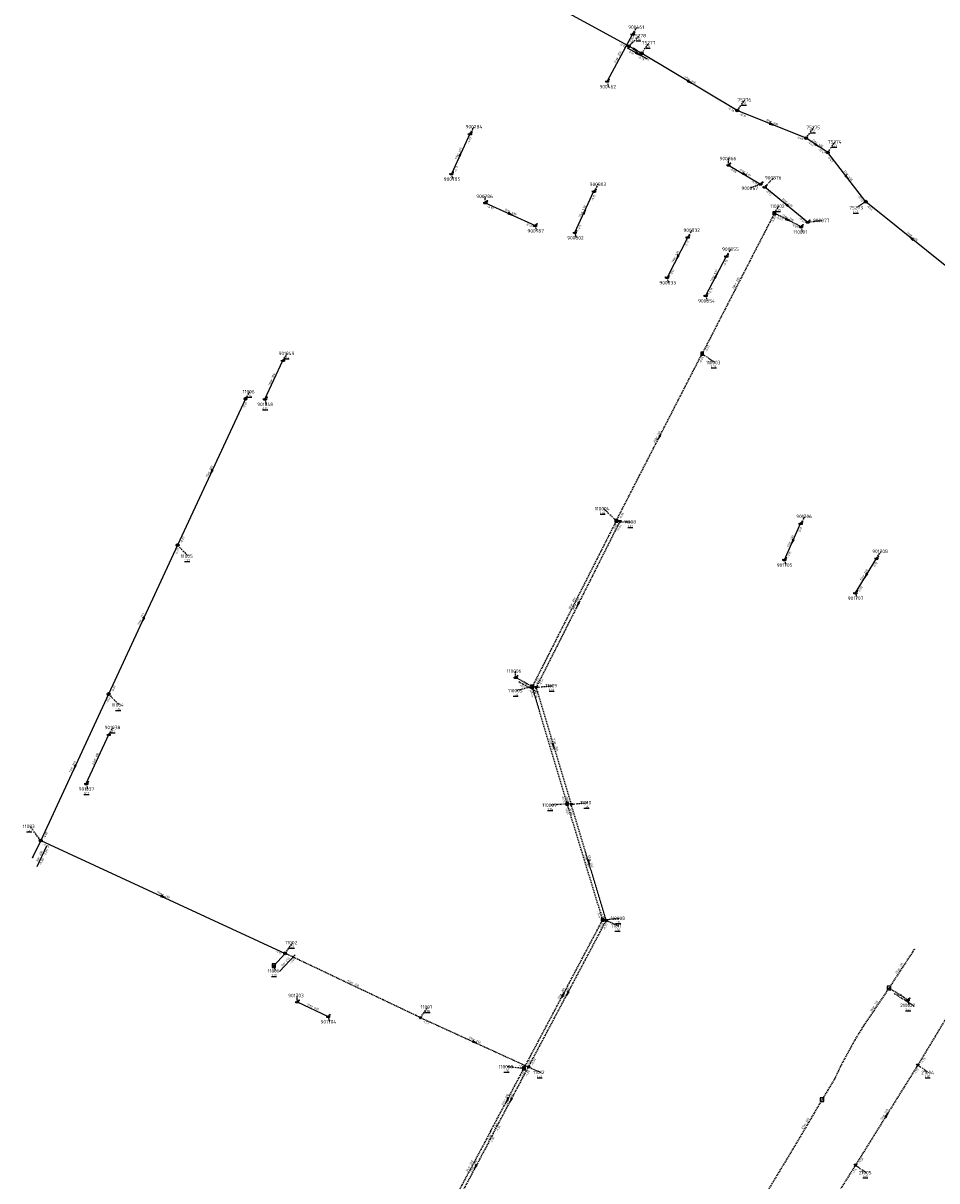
# Model space of a CAD drawing. Extents: x 188323 to 208361, y 565368 to 574910.
# Tile 238 of 256: x 200970 to 201363, y 571492 to 571991. Entities that reach past the tile are written whole.
import ezdxf

# ---------------------------------------------------------------- set-up
doc = ezdxf.new("R2010")
doc.units = 0
doc.linetypes.add('DASHDOT', pattern=[1, 0.5, -0.25, 0, -0.25])
doc.linetypes.add('DASHED', pattern=[0.75, 0.5, -0.25])
doc.layers.get('0').update_dxf_attribs({"linetype": 'CONTINUOUS'})
for name, color, linetype in [('RIO-AFM', 7, 'CONTINUOUS'), ('RIO-BOK', 7, 'CONTINUOUS'), ('RIO-DET', 7, 'CONTINUOUS'), ('RIO-KNP', 7, 'CONTINUOUS'), ('RIO-KNR', 7, 'CONTINUOUS'), ('RIO-LAG', 7, 'CONTINUOUS'), ('RIO-LAG_0B', 7, 'CONTINUOUS'), ('RIO-LAG_1B', 7, 'DASHED'), ('RIO-LAG_2B', 7, 'DASHED'), ('RIO-LEN', 7, 'CONTINUOUS'), ('RIO-MVD', 1, 'CONTINUOUS'), ('RIO-VRB', 6, 'DASHDOT'), ('RIO-VRH', 7, 'CONTINUOUS')]:
    doc.layers.add(name, color=color, linetype=linetype)
doc.styles.add('RIO-TXT', font='isocp.shx')

# ---------------------------------------------------------------- blocks, each defined once
blk = doc.blocks.new('L_VHR')
blk.add_lwpolyline([(-0.5, 0), (0.5, 0), (-0.5, 0.15), (-0.5, -0.15), (0.5, 0)])
blk = doc.blocks.new('K_UTB')
blk.add_lwpolyline([(0.5, 0.15), (0.5, -0.3), (-0.5, -0.3), (-0.5, 0.15), (-0.45, 0.15), (-0.45, -0.25), (0, -0.25), (0.45, -0.25), (0.45, 0.15)], close=True)
blk.add_lwpolyline([(0.85, 0.6), (0.55, 0.65), (0.614828, 0.459583), (0.850842, 0.598937)])
blk.add_arc((0.85, -0.25), 0.85, 90, 180)
at = {"style": 'RIO-TXT', "flags": 1}
blk.add_attdef('KNOOPNAAM', (2, 2), '', height=1, dxfattribs=at)
blk = doc.blocks.new('K_IPR')
blk.add_lwpolyline([(-0.5, -0.5), (0.5, -0.5), (0.5, 0.5), (-0.5, 0.5)], close=True)
blk.add_solid([(-0.5, 0.5), (0.5, 0.5), (-0.5, -0.5), (0.5, -0.5)])
at = {"style": 'RIO-TXT', "flags": 1}
blk.add_attdef('KNOOPNAAM', (2, 2), '', height=1, dxfattribs=at)
blk = doc.blocks.new('K_RGM')
blk.add_lwpolyline([(-0.6, 0.6), (-0.6, -0.6), (0.6, -0.6), (0.6, 0.6)], close=True)
blk.add_solid([(-0.6, 0.6), (0, 0.6), (-0.6, -0.6), (0, -0.6)])
at = {"style": 'RIO-TXT', "flags": 1}
blk.add_attdef('KNOOPNAAM', (2, 2), '', height=1, dxfattribs=at)
blk = doc.blocks.new('K_FIC')
blk.add_circle((0, 0), 0.0625)
at = {"style": 'RIO-TXT', "flags": 1}
blk.add_attdef('KNOOPNAAM', (2, 2), '', height=1, dxfattribs=at)
blk = doc.blocks.new('K_IPG')
blk.add_circle((0, 0), 0.5)
for points in [[(0, 0), (-0.5, 0), (-0.433013, 0.25)], [(0, 0), (-0.433013, -0.25), (-0.5, 0)], [(0, 0), (-0.433013, 0.25), (-0.25, 0.433013)], [(0, 0), (-0.25, -0.433013), (-0.433013, -0.25)], [(0, 0), (-0.25, 0.433013), (0, 0.5)], [(0, 0), (0, -0.5), (-0.25, -0.433013)], [(0, 0), (0, 0.5), (0.25, 0.433013)], [(0, 0), (0.25, 0.433013), (0.433013, 0.25)], [(0, 0), (0.433013, 0.25), (0.5, 0)], [(0, 0), (0.5, 0), (0.433013, -0.25)], [(0, 0), (0.433013, -0.25), (0.25, -0.433013)], [(0, 0), (0.25, -0.433013), (0, -0.5)]]:
    blk.add_solid(points)
at = {"style": 'RIO-TXT', "flags": 1}
blk.add_attdef('KNOOPNAAM', (2, 2), '', height=1, dxfattribs=at)
blk = doc.blocks.new('K_IPD')
blk.add_lwpolyline([(-0.496027, 0.307994), (0.503973, 0.307994), (0.003973, -0.558031)], close=True)
blk.add_solid([(-0.496027, 0.307994), (0.503973, 0.307994), (0.003973, -0.558031)])
at = {"style": 'RIO-TXT', "flags": 1}
blk.add_attdef('KNOOPNAAM', (2, 2), '', height=1, dxfattribs=at)
blk = doc.blocks.new('K_DIV')
for p, q in [((-0.65, 0.65), (-0.65, -0.65)), ((0.65, 0.65), (-0.65, 0.65)), ((0.65, -0.65), (0.65, 0.65)), ((-0.65, -0.65), (0.65, -0.65))]:
    blk.add_line(p, q)
blk = doc.blocks.new('1_01______110005____110006_')
at = {"layer": 'RIO-LAG_1B'}
blk.add_line((0, 0), (-8.604, 4.737), dxfattribs=at)
at = {"layer": 'RIO-AFM', "style": 'RIO-TXT'}
blk.add_text('r 200', height=0.9, rotation=331.146, dxfattribs=at).set_placement((-5.0069, 3.3285))
at = {"layer": 'RIO-BOK', "style": 'RIO-TXT'}
for p in [(-8.0525, 2.8356), (-4.2667, 0.7526)]:
    blk.add_text('-0.06', height=0.9, rotation=331.146, dxfattribs=at).set_placement(p)
at = {"layer": 'RIO-LEN', "style": 'RIO-TXT'}
blk.add_text('8m', height=0.9, rotation=331.146, dxfattribs=at).set_placement((-6.4262, 4.1094))
blk = doc.blocks.new('2_01______11001_____11002_')
at = {"layer": 'RIO-LAG_0B'}
blk.add_line((0, 0), (6.654, 7.223), dxfattribs=at)
at = {"layer": 'RIO-AFM', "style": 'RIO-TXT'}
blk.add_text('r 250', height=0.9, rotation=47.3439, dxfattribs=at).set_placement((2.2273, 3.1558))
at = {"layer": 'RIO-BOK', "style": 'RIO-TXT'}
blk.add_text('-1.07', height=0.9, rotation=47.3439, dxfattribs=at).set_placement((4.905, 3.2583))
at = {"layer": 'RIO-LEN', "style": 'RIO-TXT'}
blk.add_text('7m', height=0.9, rotation=47.3439, dxfattribs=at).set_placement((1.1297, 1.9643))
blk = doc.blocks.new('3_01______11003_____11014_')
at = {"layer": 'RIO-LAG_0B'}
blk.add_line((0, 0), (-4.2, -8.878), dxfattribs=at)
at = {"layer": 'RIO-AFM', "style": 'RIO-TXT'}
blk.add_text('r 250', height=0.9, rotation=424.6607, dxfattribs=at).set_placement((-3.0152, -5.2011))
at = {"layer": 'RIO-BOK', "style": 'RIO-TXT'}
for p in [(-0.4898, -4.304), (-2.3361, -8.2107)]:
    blk.add_text('-0.85', height=0.9, rotation=424.6607, dxfattribs=at).set_placement(p)
at = {"layer": 'RIO-LEN', "style": 'RIO-TXT'}
blk.add_text('8m', height=0.9, rotation=424.6607, dxfattribs=at).set_placement((-3.7075, -6.6657))
blk = doc.blocks.new('58_02______210022____210037_')
at = {"layer": 'RIO-LAG_1B'}
blk.add_line((0, 0), (-8.312, 5.23), dxfattribs=at)
at = {"layer": 'RIO-AFM', "style": 'RIO-TXT'}
blk.add_text('r 315', height=0.9, rotation=327.8019, dxfattribs=at).set_placement((-4.575, 3.4705))
at = {"layer": 'RIO-LEN', "style": 'RIO-TXT'}
blk.add_text('10m', height=0.9, rotation=327.8019, dxfattribs=at).set_placement((-6.4035, 4.6204))
blk = doc.blocks.new('1135_06______75277_____75278_')
at = {"layer": 'RIO-LAG_0B'}
blk.add_line((0, 0), (-8.602, 4.739), dxfattribs=at)
at = {"layer": 'RIO-VRH', "xscale": 2, "yscale": 2, "zscale": 2, "rotation": 331.1327}
blk.add_blockref('L_VHR', (-4.301, 2.3695), dxfattribs=at)
at = {"layer": 'RIO-AFM', "style": 'RIO-TXT'}
blk.add_text('r 400', height=0.9, rotation=331.1327, dxfattribs=at).set_placement((-5.0052, 3.3296))
at = {"layer": 'RIO-BOK', "style": 'RIO-TXT'}
for s, p in [('0.01', (-8.0509, 2.8375)), ('-0.13', (-4.2657, 0.7536))]:
    blk.add_text(s, height=0.9, rotation=331.1327, dxfattribs=at).set_placement(p)
at = {"layer": 'RIO-LEN', "style": 'RIO-TXT'}
blk.add_text('6m', height=0.9, rotation=331.1327, dxfattribs=at).set_placement((-6.4243, 4.1109))

msp = doc.modelspace()

# ---------------------------------------------------------------- linework, layer by layer
at = {"layer": 'RIO-LAG'}
for p, q in [((201232.4, 571985.92), (201221.456, 571965.632)), ((201162.32, 571942.976), (201154.352, 571925.76)), ((201273.728, 571929.536), (201287.536, 571921.344)), ((201289.36, 571920.064), (201307.888, 571904.96)), ((201207.52, 571900.48), (201215.776, 571918.208)), ((201168.928, 571913.28), (201190.416, 571903.424)), ((201256.176, 571898.432), (201247.264, 571881.088)), ((201263.936, 571873.28), (201272.816, 571890.24)), ((201074.016, 571828.672), (201081.76, 571845.312)), ((201297.824, 571759.424), (201304.816, 571775.04)), ((201328.416, 571745.152), (201337.504, 571760)), ((200997.056, 571662.912), (201006.784, 571684.096)), ((201087.888, 571568.832), (201101.264, 571562.56))]:
    msp.add_line(p, q, dxfattribs=at)
at = {"layer": 'RIO-LAG_0B'}
for p, q in [((201230.784, 571980.736), (201188.256, 572004.032)), ((201236.336, 571977.664), (201230.784, 571980.736)), ((201277.536, 571953.024), (201236.336, 571977.664)), ((201307.184, 571941.12), (201277.536, 571953.024)), ((201316.464, 571934.912), (201307.184, 571941.12)), ((201332.864, 571913.728), (201316.464, 571934.912)), ((201372.176, 571882.176), (201332.864, 571913.728)), ((201065.632, 571828.8), (201036.416, 571765.696)), ((201036.416, 571765.696), (201006.688, 571701.504)), ((201006.688, 571701.504), (200977.424, 571638.4)), ((200977.424, 571638.4), (200973.952, 571631.04)), ((200977.424, 571638.4), (201082.752, 571589.76)), ((201077.84, 571584.448), (201082.752, 571589.76))]:
    msp.add_line(p, q, dxfattribs=at)
at = {"layer": 'RIO-LAG_1B'}
for p, q in [((201293.488, 571908.736), (201262.4, 571848.256)), ((201304.976, 571902.976), (201293.488, 571908.736)), ((201225.376, 571776.192), (201262.4, 571848.256)), ((201225.376, 571776.192), (201189.184, 571704.704)), ((201189.184, 571704.704), (201182.032, 571708.672)), ((201204.24, 571654.208), (201189.184, 571704.704)), ((201219.568, 571604.224), (201204.24, 571654.208)), ((201185.616, 571540.16), (201219.568, 571604.224)), ((201353.76, 571591.488), (201342.848, 571574.784)), ((201350.976, 571569.664), (201342.848, 571574.784)), ((201171.184, 571512.96), (201185.616, 571540.16)), ((201171.184, 571512.96), (201155.024, 571482.752))]:
    msp.add_line(p, q, dxfattribs=at)
for points in [[(201342.848, 571574.784), (201331.904, 571558.528), (201328.256, 571552.704), (201322.176, 571541.504), (201319.568, 571535.872), (201314, 571526.656)], [(201314, 571526.656), (201301.616, 571505.664), (201292.464, 571490.56), (201280.144, 571469.76), (201280, 571469.376)]]:
    msp.add_lwpolyline(points, dxfattribs=at)
at = {"layer": 'RIO-LAG_2B'}
for p, q in [((201226.896, 571775.872), (201190.864, 571704.384)), ((201190.864, 571704.384), (201205.936, 571654.016)), ((201221.088, 571603.968), (201205.936, 571654.016)), ((201187.584, 571540.8), (201221.088, 571603.968)), ((201141.024, 571562.048), (201082.752, 571589.76)), ((201378.976, 571580.864), (201355.296, 571541.632)), ((201141.024, 571562.048), (201187.584, 571540.8)), ((201172.384, 571512.128), (201187.584, 571540.8)), ((201355.296, 571541.632), (201328.432, 571498.496)), ((201172.384, 571512.128), (201157.104, 571483.328)), ((201328.432, 571498.496), (201301.504, 571455.36))]:
    msp.add_line(p, q, dxfattribs=at)
at = {"layer": 'RIO-VRB'}
for p, q in [((201230.78, 571980.72), (201235.4334, 571985.3253)), ((201232.4, 571985.91), (201234.3764, 571988.9658)), ((201236.33, 571977.66), (201239.5918, 571982.248)), ((201221.45, 571965.61), (201221.9835, 571963.2816)), ((201277.53, 571953.03), (201280.7918, 571957.618)), ((201162.32, 571942.98), (201164.2964, 571946.0358)), ((201307.19, 571941.11), (201310.4518, 571945.698)), ((201316.47, 571934.94), (201319.7318, 571939.528)), ((201273.72, 571929.56), (201273.7197, 571932.335)), ((201154.35, 571925.78), (201154.8835, 571923.4516)), ((201215.77, 571918.19), (201217.7464, 571921.2458)), ((201287.53, 571921.36), (201283.1359, 571919.5209)), ((201289.36, 571920.09), (201293.2474, 571924.0524)), ((201168.92, 571913.3), (201168.9197, 571916.075)), ((201293.49, 571908.76), (201295.4664, 571911.8158)), ((201332.86, 571913.7), (201328.9736, 571911.1363)), ((201307.89, 571904.94), (201313.965, 571905.64)), ((201190.42, 571903.44), (201190.9535, 571901.1116)), ((201207.52, 571900.47), (201208.0535, 571898.1416)), ((201256.17, 571898.42), (201258.1464, 571901.4758)), ((201304.98, 571902.98), (201305.5135, 571900.6516)), ((201272.82, 571890.21), (201274.7964, 571893.2658)), ((201247.27, 571881.1), (201247.8035, 571878.7716)), ((201263.94, 571873.27), (201264.4735, 571870.9416)), ((201081.76, 571845.32), (201083.7364, 571848.3758)), ((201262.4, 571848.26), (201267.8194, 571844.4119)), ((201065.63, 571828.77), (201067.6064, 571831.8258)), ((201074.01, 571828.69), (201074.5435, 571826.3616)), ((201225.38, 571776.18), (201219.9591, 571781.4264)), ((201226.9, 571775.84), (201231.8979, 571775.6586)), ((201304.81, 571775.04), (201306.7864, 571778.0958)), ((201036.41, 571765.67), (201040.9572, 571760.9498)), ((201337.5, 571760), (201339.4764, 571763.0558)), ((201297.83, 571759.44), (201298.3635, 571757.1116)), ((201328.42, 571745.15), (201328.9535, 571742.8216)), ((201182.03, 571708.66), (201182.0297, 571711.435)), ((201190.87, 571704.41), (201197.945, 571705.11)), ((201006.69, 571701.5), (201011.2372, 571696.7798)), ((201189.18, 571704.72), (201182.5325, 571702.9979)), ((201006.78, 571684.07), (201008.7564, 571687.1258)), ((200997.06, 571662.89), (200997.5935, 571660.5616)), ((201204.24, 571654.18), (201197.2729, 571653.6491)), ((201205.93, 571654.02), (201213.005, 571654.72)), ((200977.42, 571638.39), (200972.871, 571644.5087)), ((201219.57, 571604.2), (201226.645, 571604.9)), ((201221.09, 571603.96), (201226.3509, 571601.6222)), ((201082.75, 571589.77), (201086.0118, 571594.358)), ((201077.84, 571584.44), (201078.3735, 571582.1116)), ((201087.89, 571568.81), (201087.8897, 571571.585)), ((201141.03, 571562.06), (201144.2918, 571566.648)), ((201350.98, 571569.69), (201351.5135, 571567.3616)), ((201101.26, 571562.56), (201101.7935, 571560.2316)), ((201185.61, 571540.16), (201178.535, 571540.8578)), ((201187.59, 571540.8), (201192.8509, 571538.4622)), ((201355.3, 571541.61), (201359.9534, 571538.4047)), ((201328.43, 571498.48), (201333.0834, 571495.2747))]:
    msp.add_line(p, q, dxfattribs=at)

# ---------------------------------------------------------------- block references
at = {"layer": 'RIO-DET'}
for name, p in [('1135_06______75277_____75278_', (201238.832, 571975.168)), ('1_01______110005____110006_', (201191.68, 571702.208)), ('3_01______11003_____11014_', (200979.92, 571635.904)), ('2_01______11001_____11002_', (201080.336, 571581.952)), ('58_02______210022____210037_', (201353.472, 571567.168))]:
    msp.add_blockref(name, p, dxfattribs=at)
at = {"layer": 'RIO-KNP', "xscale": 1.25, "yscale": 1.25, "zscale": 1.25}
for name, p in [('K_UTB', (201232.4, 571985.92)), ('K_IPG', (201230.784, 571980.736)), ('K_IPG', (201236.336, 571977.664)), ('K_UTB', (201221.456, 571965.632)), ('K_IPG', (201277.536, 571953.024)), ('K_UTB', (201162.32, 571942.976)), ('K_IPG', (201307.184, 571941.12)), ('K_IPG', (201316.464, 571934.912)), ('K_UTB', (201273.728, 571929.536)), ('K_UTB', (201154.352, 571925.76)), ('K_UTB', (201287.536, 571921.344)), ('K_UTB', (201289.36, 571920.064)), ('K_UTB', (201215.776, 571918.208)), ('K_UTB', (201168.928, 571913.28)), ('K_IPG', (201332.864, 571913.728)), ('K_IPR', (201293.488, 571908.736)), ('K_UTB', (201307.888, 571904.96)), ('K_UTB', (201190.416, 571903.424)), ('K_UTB', (201207.52, 571900.48)), ('K_UTB', (201304.976, 571902.976)), ('K_UTB', (201256.176, 571898.432)), ('K_UTB', (201272.816, 571890.24)), ('K_UTB', (201247.264, 571881.088)), ('K_UTB', (201263.936, 571873.28)), ('K_UTB', (201081.76, 571845.312)), ('K_IPR', (201262.4, 571848.256)), ('K_IPG', (201065.632, 571828.8)), ('K_UTB', (201074.016, 571828.672)), ('K_IPR', (201225.376, 571776.192)), ('K_IPD', (201226.896, 571775.872)), ('K_UTB', (201304.816, 571775.04)), ('K_IPG', (201036.416, 571765.696)), ('K_UTB', (201297.824, 571759.424)), ('K_UTB', (201337.504, 571760)), ('K_UTB', (201328.416, 571745.152)), ('K_UTB', (201182.032, 571708.672)), ('K_IPR', (201189.184, 571704.704)), ('K_IPG', (201006.688, 571701.504)), ('K_IPD', (201190.864, 571704.384)), ('K_UTB', (201006.784, 571684.096)), ('K_UTB', (200997.056, 571662.912)), ('K_IPR', (201204.24, 571654.208)), ('K_IPD', (201205.936, 571654.016)), ('K_IPG', (200977.424, 571638.4)), ('K_FIC', (200973.952, 571631.04)), ('K_IPR', (201219.568, 571604.224)), ('K_IPD', (201221.088, 571603.968)), ('K_IPG', (201082.752, 571589.76)), ('K_FIC', (201353.76, 571591.488)), ('K_RGM', (201077.84, 571584.448)), ('K_DIV', (201342.848, 571574.784)), ('K_UTB', (201350.976, 571569.664)), ('K_UTB', (201087.888, 571568.832)), ('K_UTB', (201101.264, 571562.56)), ('K_IPD', (201141.024, 571562.048)), ('K_IPR', (201185.616, 571540.16)), ('K_IPD', (201187.584, 571540.8)), ('K_IPD', (201355.296, 571541.632)), ('K_DIV', (201314, 571526.656)), ('K_FIC', (201171.184, 571512.96)), ('K_FIC', (201172.384, 571512.128)), ('K_IPD', (201328.432, 571498.496))]:
    msp.add_blockref(name, p, dxfattribs=at)
at = {"layer": 'RIO-VRH', "xscale": 2, "yscale": 2, "zscale": 2}
for p, rotation in [((201233.555, 571979.19), 331.1327), ((201256.93, 571965.345), 329.1315), ((201292.36, 571947.07), 338.1076), ((201158.335, 571934.38), 425.1317), ((201311.83, 571938.025), 326.3846), ((201280.625, 571925.46), 329.3024), ((201324.665, 571924.32), 307.6611), ((201211.645, 571909.33), 65.0279), ((201298.625, 571912.515), 500.7348), ((201179.67, 571908.37), 335.3661), ((201299.235, 571905.87), 333.2982), ((201352.52, 571897.925), 141.2607), ((201251.72, 571889.76), 242.797), ((201268.38, 571881.74), 62.33), ((201243.89, 571812.22), 242.8088), ((201051.02, 571797.22), 245.1458), ((201301.32, 571767.24), 245.8879), ((201332.96, 571752.575), 238.5505), ((201208.885, 571740.125), 243.2268), ((201021.55, 571733.585), 245.1425), ((201198.4, 571679.215), 286.6472), ((200992.055, 571669.945), 245.1119), ((201213.51, 571628.99), 286.8556), ((201030.085, 571614.08), 335.2246), ((201202.59, 571572.18), 62.057), ((201204.34, 571572.38), 242.0523), ((201164.31, 571551.43), 335.4603), ((201178.395, 571526.55), 242.0646), ((201179.99, 571526.47), 242.0542), ((201341.865, 571520.045), 418.0712), ((201164.745, 571497.745), 242.0215)]:
    msp.add_blockref('L_VHR', p, dxfattribs=dict(at, rotation=rotation))

# ---------------------------------------------------------------- texts
at = {"layer": 'RIO-AFM', "style": 'RIO-TXT'}
for s, rotation, p in [('r 350', 421.651, (201226.0941, 571975.2871)), ('r 400', 329.1315, (201256.4983, 571966.2027)), ('r 400', 338.1076, (201291.7979, 571947.8451)), ('r 630', 425.1317, (201157.5355, 571933.857)), ('r 400', 326.3846, (201311.4334, 571938.8927)), ('r 630', 329.3024, (201280.1859, 571926.3075)), ('r 400', 307.6611, (201324.572, 571925.272)), ('r 630', 335.3661, (201179.1448, 571909.1686)), ('r 630', 65.0279, (201210.8498, 571908.8066)), ('r 630', 320.7348, (201298.3183, 571913.4207)), ('r 200', 333.2982, (201298.7371, 571906.6842)), ('r 400', 321.2607, (201352.2103, 571898.8344)), ('r 630', 422.797, (201250.8997, 571889.2701)), ('r 630', 62.33, (201267.561, 571881.2546)), ('r 200', 422.7957, (201277.111, 571878.0271)), ('r 300', 65.0067, (201077.0896, 571836.482)), ('r 200', 62.8088, (201243.075, 571811.7276)), ('r 250', 425.1458, (201050.2062, 571796.7038)), ('r 250', 65.8879, (201300.5327, 571766.7048)), ('r 250', 58.5505, (201332.1109, 571752.1448)), ('r 200', 423.1279, (201206.4456, 571739.9644)), ('r 250', 423.2268, (201208.0514, 571739.6377)), ('r 250', 425.1425, (201020.7359, 571733.069)), ('r 200', 286.6005, (201196.9733, 571680.374)), ('r 250', 286.6472, (201198.6625, 571680.1393)), ('r 300', 65.3419, (201001.1276, 571672.952)), ('r 250', 425.1119, (200991.2409, 571669.4293)), ('r 200', 287.0593, (201212.1607, 571630.116)), ('r 250', 286.8556, (201213.769, 571629.9151)), ('r 250', 335.2246, (201029.8189, 571614.7937)), ('r 315', 416.7592, (201347.4379, 571582.7345)), ('r 250', 334.5732, (201111.3814, 571576.7325)), ('r 200', 62.057, (201201.7688, 571571.6986)), ('r 250', 62.0523, (201203.5187, 571571.8986)), ('r 630', 334.9481, (201094.0542, 571566.485)), ('r 315', 416.1099, (201336.5083, 571566.274)), ('r 250', 335.4603, (201163.7871, 571552.2357)), ('r 200', 62.0646, (201177.5738, 571526.0685)), ('r 250', 62.0542, (201179.1687, 571525.9886)), ('r 200', 418.0712, (201340.9989, 571519.6298)), ('r 315', 419.4175, (201306.956, 571515.7051)), ('r 200', 421.8347, (201162.2675, 571497.3711)), ('r 250', 422.0215, (201163.9146, 571497.2684))]:
    msp.add_text(s, height=0.9, rotation=rotation, dxfattribs=at).set_placement(p)
at = {"layer": 'RIO-BOK', "style": 'RIO-TXT'}
for s, rotation, p in [('-0.10', 331.2972, (201226.5252, 571981.4859)), ('-0.05', 421.651, (201231.675, 571981.6423)), ('-0.13', 329.1315, (201236.8143, 571975.7404)), ('-0.36', 329.1315, (201273.3067, 571953.9561)), ('-0.36', 338.1076, (201278.3079, 571951.2095)), ('-0.13', 425.1317, (201161.8579, 571938.6752)), ('-0.42', 338.1076, (201302.8703, 571941.3563)), ('-0.42', 326.3846, (201307.5818, 571939.1694)), ('-0.47', 326.3846, (201312.2829, 571936.0481)), ('-0.47', 307.6611, (201316.218, 571932.9764)), ('-0.11', 425.1317, (201156.2083, 571926.4626)), ('-0.08', 329.3024, (201274.21, 571927.6419)), ('-0.11', 329.3024, (201283.2943, 571922.2557)), ('-0.15', 65.0279, (201215.3084, 571913.8817)), ('-0.13', 320.7348, (201289.5588, 571918.1203)), ('-0.54', 307.6611, (201329.2584, 571916.0994)), ('-0.10', 335.3661, (201169.6099, 571911.4444)), ('-0.54', 321.2607, (201333.0769, 571911.7322)), ('-0.05', 422.7957, (201292.8251, 571904.4918)), ('-0.05', 333.2982, (201294.1125, 571906.8807)), ('-0.09', 320.7348, (201303.8374, 571906.4612)), ('-0.13', 335.3661, (201186.1153, 571903.8876)), ('-0.11', 65.0279, (201209.38, 571901.1481)), ('-0.07', 333.2982, (201300.6905, 571903.5769)), ('-0.12', 422.797, (201255.5326, 571894.1377)), ('-0.13', 62.33, (201272.1561, 571885.9282)), ('-0.13', 422.797, (201249.1546, 571881.7064)), ('-0.11', 62.33, (201265.8299, 571873.8598)), ('-0.05', 422.7957, (201264.2846, 571848.8663)), ('-0.05', 62.8088, (201261.7717, 571843.9723)), ('-0.19', 425.1458, (201065.1401, 571824.4791)), ('-0.06', 62.8088, (201227.2649, 571776.7855)), ('-0.06', 423.1279, (201224.7334, 571771.9122)), ('-0.22', 423.2268, (201226.2606, 571771.5706)), ('0.10', 65.8879, (201304.6337, 571771.2181)), ('-0.37', 425.1458, (201038.2682, 571766.3531)), ('-0.37', 425.1425, (201035.9192, 571761.3794)), ('-0.15', 65.8879, (201299.6796, 571760.1459)), ('0.12', 58.5505, (201336.8372, 571756.2323)), ('0.09', 58.5505, (201330.3446, 571745.6139)), ('-0.06', 423.1279, (201191.0611, 571705.3372)), ('-0.56', 423.2268, (201192.75, 571705.0305)), ('-0.62', 425.1425, (201008.5482, 571702.183)), ('-0.06', 286.6005, (201188.2391, 571702.9781)), ('-0.56', 286.6472, (201189.9306, 571702.6673)), ('-0.62', 425.1119, (201006.1975, 571697.2093)), ('-0.06', 286.6005, (201201.7572, 571657.7177)), ('-0.66', 286.6472, (201203.4441, 571657.5559)), ('-0.06', 287.0593, (201203.3131, 571652.4306)), ('-0.66', 286.8556, (201204.9969, 571652.2739)), ('-0.85', 425.1119, (200979.2786, 571639.072)), ('-0.85', 335.2246, (200978.1053, 571636.5327)), ('-0.06', 287.0593, (201217.0586, 571607.7177)), ('-0.77', 286.8556, (201218.5911, 571607.4866)), ('-0.06', 62.057, (201218.8858, 571599.9215)), ('-0.77', 62.0523, (201220.4054, 571599.6815)), ('-1.12', 335.2246, (201078.4701, 571590.2818)), ('-1.27', 335.4603, (201141.723, 571560.2055)), ('-1.29', 335.4603, (201183.2917, 571541.2564)), ('-0.05', 62.057, (201187.5026, 571540.7408)), ('-0.93', 62.0523, (201189.4827, 571541.3806)), ('-1.72', 418.8952, (201357.2215, 571542.0867)), ('-0.05', 62.0646, (201184.9263, 571535.8813)), ('-1.29', 62.0542, (201186.9056, 571536.5215)), ('-1.72', 418.0712, (201354.2953, 571537.4058)), ('-0.06', 62.0646, (201173.0726, 571513.521)), ('-1.36', 62.0542, (201174.2827, 571512.7207)), ('-0.06', 421.8347, (201170.4624, 571508.6733)), ('-1.36', 422.0215, (201171.6876, 571507.8711)), ('-1.66', 418.0712, (201330.3582, 571498.929)), ('-1.66', 418.0115, (201327.4207, 571494.2764))]:
    msp.add_text(s, height=0.9, rotation=rotation, dxfattribs=at).set_placement(p)
at = {"layer": 'RIO-KNR', "style": 'RIO-TXT'}
for s, p in [('900461', (201230.5514, 571988.2158)), ('75278', (201232.2459, 571984.5753)), ('75277', (201236.4043, 571981.498)), ('900462', (201218.1585, 571962.5316)), ('75276', (201277.6043, 571956.868)), ('900784', (201160.4714, 571945.2858)), ('75275', (201307.2643, 571944.948)), ('75274', (201316.5443, 571938.778)), ('900866', (201269.8947, 571931.585)), ('900876', (201289.4224, 571923.3024)), ('900785', (201151.0585, 571922.7016)), ('900803', (201213.9214, 571920.4958)), ('900867', (201279.3109, 571918.7709)), ('900786', (201165.0947, 571915.325)), ('110002', (201291.6414, 571911.0658)), ('75273', (201325.7861, 571910.3863)), ('900877', (201310.14, 571904.89)), ('900787', (201187.1285, 571900.3616)), ('900832', (201254.3214, 571900.7258)), ('110001', (201301.6885, 571899.9016)), ('900802', (201204.2285, 571897.3916)), ('900855', (201270.9714, 571892.5158)), ('900833', (201243.9785, 571878.0216)), ('900854', (201260.6485, 571870.1916)), ('901049', (201079.9114, 571847.6258)), ('110003', (201263.9944, 571843.6619)), ('11006', (201064.4189, 571831.0758)), ('901048', (201070.7185, 571825.6116)), ('110004', (201216.1341, 571780.6764)), ('11008', (201228.7104, 571774.9086)), ('901706', (201302.9614, 571777.3458)), ('11005', (201037.7697, 571760.1998)), ('901708', (201335.6514, 571762.3058)), ('901705', (201294.5385, 571756.3616)), ('901707', (201325.1285, 571742.0716)), ('110006', (201178.2047, 571710.685)), ('11009', (201194.7575, 571704.36)), ('110005', (201178.7075, 571702.2479)), ('11004', (201008.0497, 571696.0298)), ('901038', (201004.9314, 571686.3758)), ('901037', (200993.7685, 571659.8116)), ('11010', (201209.8175, 571653.97)), ('110007', (201193.4479, 571652.8991)), ('11003', (200969.6835, 571643.7587)), ('110008', (201222.82, 571604.15)), ('11011', (201223.1634, 571600.8722)), ('11002', (201082.8243, 571593.608)), ('11001', (201075.186, 571581.3616)), ('901703', (201084.0647, 571570.835)), ('11007', (201141.1043, 571565.898)), ('210022', (201347.6885, 571566.6116)), ('901704', (201097.9685, 571559.4816)), ('110009', (201174.71, 571540.1078)), ('11012', (201189.6634, 571537.7122)), ('21004', (201356.7659, 571537.6547)), ('21005', (201329.8959, 571494.5247))]:
    msp.add_text(s, height=1.5, dxfattribs=at).set_placement(p)
at = {"layer": 'RIO-LEN', "style": 'RIO-TXT'}
for s, rotation, p in [('23m', 421.651, (201225.0698, 571973.3854)), ('48m', 329.1315, (201254.6436, 571967.3099)), ('32m', 338.1076, (201289.7932, 571948.6493)), ('11m', 326.3846, (201309.6339, 571940.0875)), ('19m', 425.1317, (201156.6286, 571931.8966)), ('16m', 329.3024, (201278.328, 571927.4091)), ('27m', 307.6611, (201323.2514, 571926.9812)), ('24m', 320.7348, (201296.6452, 571914.7869)), ('24m', 335.3661, (201177.1809, 571910.0678)), ('20m', 65.0279, (201209.9381, 571906.8484)), ('13m', 333.2982, (201296.8069, 571907.6536)), ('50m', 321.2607, (201350.5247, 571900.1851)), ('19m', 422.797, (201249.9137, 571887.3482)), ('19m', 62.33, (201266.5582, 571879.3416)), ('68m', 422.7957, (201276.125, 571876.1053)), ('18m', 65.0067, (201076.1772, 571834.5242)), ('81m', 62.8088, (201242.0882, 571809.8062)), ('70m', 425.1458, (201049.2998, 571794.7432)), ('17m', 65.8879, (201299.6506, 571764.7331)), ('17m', 58.5505, (201330.9841, 571750.302)), ('80m', 423.1279, (201205.4707, 571738.0369)), ('80m', 423.2268, (201207.0798, 571737.7085)), ('71m', 425.1425, (201019.8294, 571731.1084)), ('53m', 286.6005, (201196.3552, 571682.4436)), ('53m', 286.6472, (201198.0426, 571682.2084)), ('23m', 65.3419, (201000.2266, 571670.9889)), ('70m', 425.1119, (200990.3333, 571667.4692)), ('52m', 287.0593, (201211.526, 571632.1807)), ('52m', 286.8556, (201213.1417, 571631.982)), ('116m', 335.2246, (201027.3667, 571615.9237)), ('20m', 416.7592, (201346.2552, 571580.927)), ('65m', 334.5732, (201109.4301, 571577.6588)), ('72m', 62.057, (201200.7568, 571569.7903)), ('71m', 62.0523, (201202.5066, 571569.9904)), ('15m', 334.9481, (201092.0968, 571567.3985)), ('56m', 416.1099, (201335.3052, 571564.4801)), ('51m', 335.4603, (201161.8217, 571553.1316)), ('31m', 62.0646, (201176.5621, 571524.16)), ('32m', 62.0542, (201178.1567, 571524.0804)), ('67m', 419.4175, (201305.8584, 571513.8447)), ('51m', 418.0712, (201339.8579, 571517.7958)), ('34m', 421.8347, (201161.2493, 571495.4661)), ('33m', 422.0215, (201162.9027, 571495.3601))]:
    msp.add_text(s, height=0.9, rotation=rotation, dxfattribs=at).set_placement(p)
at = {"layer": 'RIO-MVD', "style": 'RIO-TXT'}
for s, p in [('%%U1.16', (201233.9034, 571983.1753)), ('%%U1.21', (201238.0618, 571980.098)), ('%%U1.27', (201279.2618, 571955.468)), ('%%U1.35', (201308.9218, 571943.548)), ('%%U1.43', (201318.2018, 571937.378)), ('%%U1.38', (201293.9364, 571909.6658)), ('%%U1.59', (201327.4436, 571908.9863)), ('%%U0.15', (201082.2064, 571846.2258)), ('%%U1.34', (201266.2894, 571842.2619)), ('%%U1.34', (201066.0764, 571829.6758)), ('%%U0.15', (201073.0135, 571824.2116)), ('%%U1.32', (201218.4291, 571779.2764)), ('%%U1.32', (201230.3679, 571773.5086)), ('%%U1.33', (201039.4272, 571758.7998)), ('%%U1.32', (201181.0025, 571700.8479)), ('%%U1.33', (201196.415, 571702.96)), ('%%U1.34', (201009.7072, 571694.6298)), ('%%U0.15', (201007.2264, 571684.9758)), ('%%U0.17', (200996.0635, 571658.4116)), ('%%U1.34', (201195.7429, 571651.4991)), ('%%U1.34', (201211.475, 571652.57)), ('%%U1.37', (200971.341, 571642.3587)), ('%%U1.32', (201224.8209, 571599.4722)), ('%%U1.34', (201225.115, 571602.75)), ('%%U1.29', (201084.4818, 571592.208)), ('%%U1.50', (201076.8435, 571579.9616)), ('%%U0.86', (201142.7618, 571564.498)), ('%%U1.59', (201349.9835, 571565.2116)), ('%%U1.35', (201177.005, 571538.7078)), ('%%U1.32', (201191.3209, 571536.3122)), ('%%U1.05', (201358.4234, 571536.2547)), ('%%U1.05', (201331.5534, 571493.1247))]:
    msp.add_text(s, height=0.9, dxfattribs=at).set_placement(p)

doc.saveas('drawing.dxf')
